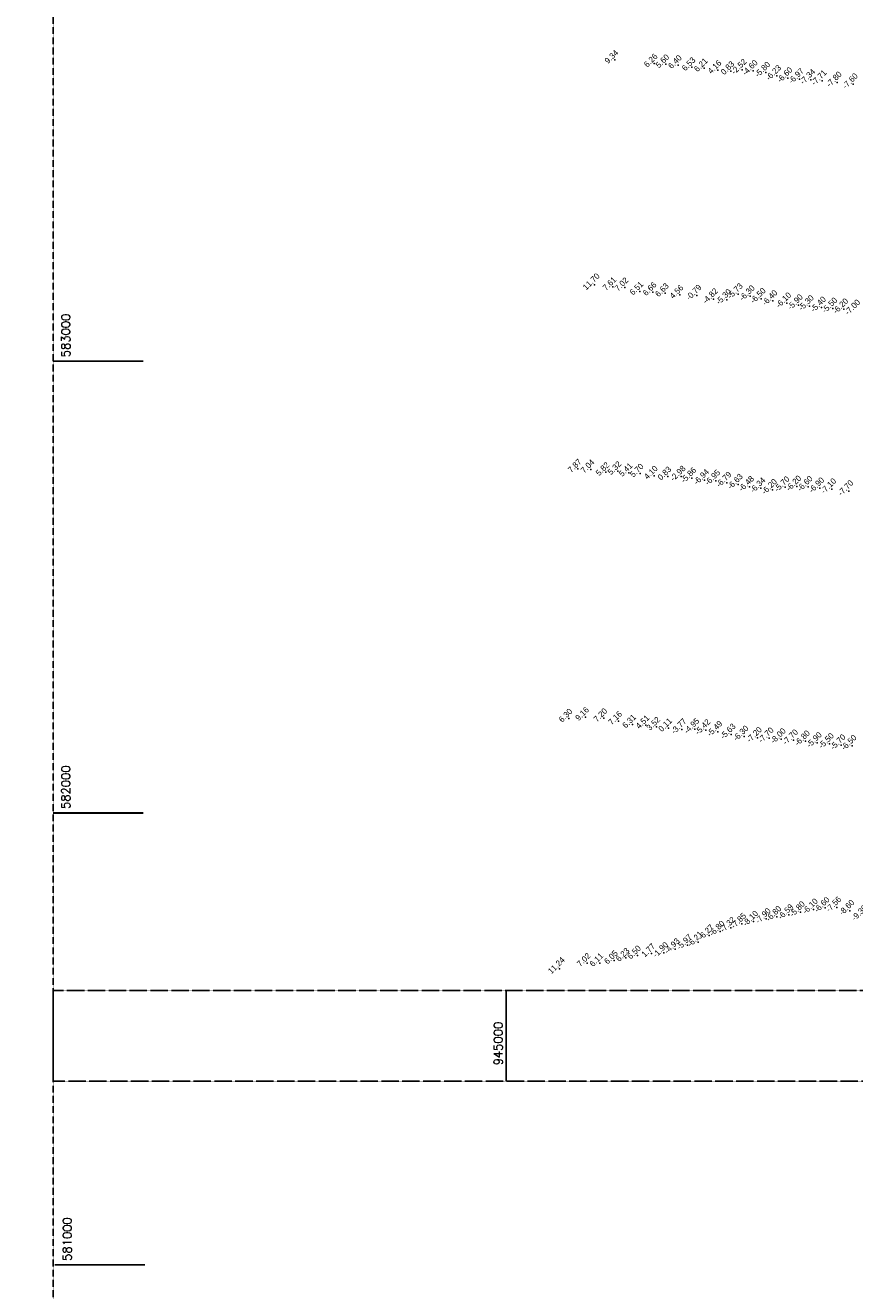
# Model space of a CAD drawing. Header units: feet. Extents: x 923032 to 950902, y 470215 to 606658.
# Tile 53 of 66: x 943935 to 945772, y 580943 to 583743. Entities that reach past the tile are written whole.
import ezdxf
from ezdxf.enums import TextEntityAlignment as Align

# ---------------------------------------------------------------- set-up
doc = ezdxf.new("R2010")
doc.units = ezdxf.units.FT
doc.header["$MEASUREMENT"] = 0
doc.header["$XCLIPFRAME"] = 0
doc.header["$PDSIZE"] = 100
doc.linetypes.add('DASHED', pattern=[0.75, 0.5, -0.25])
doc.linetypes.add('DASHED2', pattern=[0.375, 0.25, -0.125])
doc.layers.add('ALIGNSPACE-24x36', color=1, linetype='DASHED2', plot=False)
for name, color, linetype in [('ELEV8', 7, 'Continuous'), ('GRID-LABELS-X', 7, 'Continuous'), ('GRID-LABELS-Y', 7, 'Continuous'), ('GRID-TICKS-X', 7, 'Continuous'), ('GRID-TICKS-Y', 7, 'Continuous'), ('MATCHLINE', 7, 'DASHED'), ('POINTS8', 7, 'Continuous')]:
    doc.layers.add(name, color=color, linetype=linetype)
doc.layers.add('MrSID', color=251, linetype='Continuous', transparency=0.2)
doc.styles.add('MM-STANDARD', font='txt', dxfattribs={"height": 1})
doc.styles.get("Standard").update_dxf_attribs({"font": 'simplex.shx'})
picture_1 = doc.add_image_def('image8.sid', size_in_pixel=(6313, 6971))

msp = doc.modelspace()

# ---------------------------------------------------------------- linework, layer by layer
at = {"layer": 'ALIGNSPACE-24x36'}
for points in [[(943996.9, 585662.5), (950897.1, 585662.5), (950897.1, 581406.7), (943996.9, 581406.7)], [(943996.9, 581606.7), (950897.1, 581606.7), (950897.1, 577350.9), (943996.9, 577350.9)]]:
    msp.add_lwpolyline(points, close=True, dxfattribs=at)
at = {"layer": 'GRID-TICKS-X', "const_width": 4, "flags": 128}
msp.add_lwpolyline([(945000, 581606.7), (945000, 581406.7)], dxfattribs=at)
at = {"layer": 'GRID-TICKS-Y', "const_width": 4, "flags": 128}
for points in [[(943996.9, 583000), (944196.9, 583000)], [(943996.9, 582000), (944196.9, 582000)], [(944000, 581000), (944200, 581000)]]:
    msp.add_lwpolyline(points, dxfattribs=at)
at = {"layer": 'MATCHLINE'}
for p, q in [((943996.9, 581606.7), (949996.9, 581606.7)), ((943996.9, 581406.7), (949996.9, 581406.7))]:
    msp.add_line(p, q, dxfattribs=at)
at = {"layer": 'POINTS8', "color": 250, "linetype": 'Continuous', "lineweight": 0, "transparency": 33554687}
for p in [(945240.3, 583666.6, 9.3), (945327.2, 583658.5, 6.3), (945353.1, 583657, 5.6), (945380.8, 583655.3, 6.4), (945411.1, 583650.4, 6.5), (945438.1, 583648.5, 6.2), (945468.7, 583643.9, 4.2), (945497.3, 583641.8, 0.8), (945522.2, 583644.8, -2.5), (945546.8, 583642.5, -4.6), (945574.6, 583638.6, -5.8), (945598.9, 583631.4, -6.2), (945623.8, 583626.5, -6.6), (945649, 583624.1, -7), (945674.3, 583622.7, -7.3), (945699.6, 583620.4, -7.7), (945732.8, 583617, -7.8), (945768.5, 583613, -7.6), (945195.5, 583168.9, 11.7), (945236, 583164.3, 7.6), (945262.5, 583163.2, 7), (945295.5, 583154.2, 6.5), (945324.8, 583152.8, 6.7), (945352, 583150.5, 6.6), (945384.3, 583146.4, 4.6), (945422.3, 583145.2, -0.8), (945458.7, 583137.1, -4.8), (945488.4, 583135.4, -5.3), (945513.8, 583148.3, -5.7), (945540.3, 583143.8, -6.3), (945564.6, 583137.9, -6.5), (945590.5, 583133.3, -6.4), (945621, 583128.2, -6.1), (945646.8, 583123.9, -5.9), (945671.2, 583122, -5.3), (945698, 583118.8, -5.4), (945723.1, 583116.8, -5.5), (945747.4, 583114.9, -6.2), (945158.8, 582761.3, 7.9), (945187.4, 582760.3, 7), (945220.6, 582754.2, 5.8), (945246.9, 582756.4, 5.3), (945271.8, 582752.5, 5.4), (945296.3, 582751, 5.7), (945327.4, 582746.4, 4.1), (945357.6, 582744.6, 0.8), (945387.1, 582744.5, -3), (945410.8, 582740.7, -5.9), (945439.1, 582736.8, -6.9), (945463.8, 582735.3, -6.9), (945488.8, 582731, -6.8), (945513.8, 582726.7, -6.6), (945538.7, 582721.6, -6.5), (945563.8, 582718.5, -6.3), (945589.6, 582715.2, -6.2), (945617.4, 582721, -5.7), (945643.6, 582722.7, -6.2), (945668.4, 582721.9, -6.6), (945694.1, 582718.7, -6.9), (945720.6, 582716.6, -7.1), (945758.5, 582712.4, -7.7), (945175.2, 582212.2, 9.2), (945138.6, 582208.7, 6.3), (945215.8, 582209.6, 7.2), (945248.4, 582203, 7.2), (945279.4, 582195.8, 6.3), (945309.2, 582194.3, 4.5), (945333, 582190.6, 3.5), (945359.2, 582187.8, 0.1), (945389.1, 582184.8, -3.8), (945417.7, 582185.6, -4.9), (945442, 582183.4, -5.4), (945468.7, 582179.6, -5.5), (945497.9, 582173.7, -5.6), (945526.5, 582169.3, -6.3), (945556.2, 582166.3, -7.2), (945582.1, 582165.3, -7.7), (945609, 582163.5, -8), (945636.1, 582160.9, -7.7), (945662.5, 582158.7, -6.8), (945688.8, 582154.9, -5.9), (945715.6, 582152.7, -5.5), (945741.4, 582150, -5.7), (945765.7, 582148.7, -6.5), (945731.7, 581790.8, -7.6), (945575.6, 581765.3, -7.9), (945599.2, 581770.2, -6.8), (945625.7, 581774.2, -6.6), (945651.4, 581780.5, -5.8), (945680.1, 581786.5, -6.1), (945706, 581789.9, -6.6), (945760.8, 581783.7, -8.6), (945473.5, 581737.5, -6.8), (945497.4, 581745.9, -7.3), (945521.3, 581754.3, -7.8), (945547.8, 581759.5, -8.1), (945401.1, 581707.4, -6), (945424.9, 581713.7, -6.2), (945449.5, 581729.1, -6.3), (945265, 581679.1, 6.2), (945290.4, 581684.5, 6.5), (945321.7, 581689.2, 1.8), (945348.6, 581690.3, -1.9), (945374.2, 581698.6, -4.9), (945118.3, 581655.1, 11.2), (945178.9, 581667.8, 7), (945207, 581667.8, 6.1), (945239.2, 581673.5, 6)]:
    msp.add_point(p, dxfattribs=at)

# ---------------------------------------------------------------- texts
at = {"layer": 'ELEV8', "color": 18, "true_color": 0x000000, "transparency": 33554687, "style": 'MM-STANDARD'}
for s, p in [('9.34', (945240.3, 583666.6, 9.3)), ('6.26', (945327.2, 583658.5, 6.3)), ('5.60', (945353.1, 583657, 5.6)), ('6.40', (945380.8, 583655.3, 6.4)), ('6.53', (945411.1, 583650.4, 6.5)), ('6.21', (945438.1, 583648.5, 6.2)), ('-2.52', (945522.2, 583644.8, -2.5)), ('-4.60', (945546.8, 583642.5, -4.6)), ('4.16', (945468.7, 583643.9, 4.2)), ('0.83', (945497.3, 583641.8, 0.8)), ('-5.80', (945574.6, 583638.6, -5.8)), ('-6.23', (945598.9, 583631.4, -6.2)), ('-6.60', (945623.8, 583626.5, -6.6)), ('-6.97', (945649, 583624.1, -7)), ('-7.34', (945674.3, 583622.7, -7.3)), ('-7.71', (945699.6, 583620.4, -7.7)), ('-7.80', (945732.8, 583617, -7.8)), ('-7.60', (945768.5, 583613, -7.6)), ('11.70', (945195.5, 583168.9, 11.7)), ('7.61', (945236, 583164.3, 7.6)), ('7.02', (945262.5, 583163.2, 7)), ('6.51', (945295.5, 583154.2, 6.5)), ('6.66', (945324.8, 583152.8, 6.7)), ('6.63', (945352, 583150.5, 6.6)), ('4.56', (945384.3, 583146.4, 4.6)), ('-0.79', (945422.3, 583145.2, -0.8)), ('-5.73', (945513.8, 583148.3, -5.7)), ('-6.30', (945540.3, 583143.8, -6.3)), ('-4.82', (945458.7, 583137.1, -4.8)), ('-5.30', (945488.4, 583135.4, -5.3)), ('-6.50', (945564.6, 583137.9, -6.5)), ('-6.40', (945590.5, 583133.3, -6.4)), ('-6.10', (945621, 583128.2, -6.1)), ('-5.90', (945646.8, 583123.9, -5.9)), ('-5.30', (945671.2, 583122, -5.3)), ('-5.40', (945698, 583118.8, -5.4)), ('-5.50', (945723.1, 583116.8, -5.5)), ('-6.20', (945747.4, 583114.9, -6.2)), ('-7.00', (945773.7, 583112.3, -7)), ('7.87', (945158.8, 582761.3, 7.9)), ('7.04', (945187.4, 582760.3, 7)), ('5.82', (945220.6, 582754.2, 5.8)), ('5.32', (945246.9, 582756.4, 5.3)), ('5.41', (945271.8, 582752.5, 5.4)), ('5.70', (945296.3, 582751, 5.7)), ('4.10', (945327.4, 582746.4, 4.1)), ('0.83', (945357.6, 582744.6, 0.8)), ('-2.98', (945387.1, 582744.5, -3)), ('-5.86', (945410.8, 582740.7, -5.9)), ('-6.94', (945439.1, 582736.8, -6.9)), ('-6.95', (945463.8, 582735.3, -6.9)), ('-6.79', (945488.8, 582731, -6.8)), ('-6.63', (945513.8, 582726.7, -6.6)), ('-6.48', (945538.7, 582721.6, -6.5)), ('-6.34', (945563.8, 582718.5, -6.3)), ('-5.70', (945617.4, 582721, -5.7)), ('-6.20', (945643.6, 582722.7, -6.2)), ('-6.60', (945668.4, 582721.9, -6.6)), ('-6.90', (945694.1, 582718.7, -6.9)), ('-6.20', (945589.6, 582715.2, -6.2)), ('-7.10', (945720.6, 582716.6, -7.1)), ('-7.70', (945758.5, 582712.4, -7.7)), ('6.30', (945138.6, 582208.7, 6.3)), ('9.16', (945175.2, 582212.2, 9.2)), ('7.20', (945215.8, 582209.6, 7.2)), ('7.16', (945248.4, 582203, 7.2)), ('6.31', (945279.4, 582195.8, 6.3)), ('4.51', (945309.2, 582194.3, 4.5)), ('3.52', (945333, 582190.6, 3.5)), ('-4.95', (945417.7, 582185.6, -4.9)), ('0.11', (945359.2, 582187.8, 0.1)), ('-3.77', (945389.1, 582184.8, -3.8)), ('-5.42', (945442, 582183.4, -5.4)), ('-5.49', (945468.7, 582179.6, -5.5)), ('-5.63', (945497.9, 582173.7, -5.6)), ('-6.30', (945526.5, 582169.3, -6.3)), ('-7.20', (945556.2, 582166.3, -7.2)), ('-7.70', (945582.1, 582165.3, -7.7)), ('-8.00', (945609, 582163.5, -8)), ('-7.70', (945636.1, 582160.9, -7.7)), ('-6.80', (945662.5, 582158.7, -6.8)), ('-5.90', (945688.8, 582154.9, -5.9)), ('-5.50', (945715.6, 582152.7, -5.5)), ('-5.70', (945741.4, 582150, -5.7)), ('-6.50', (945765.7, 582148.7, -6.5)), ('-6.80', (945599.2, 581770.2, -6.8)), ('-6.59', (945625.7, 581774.2, -6.6)), ('-5.80', (945651.4, 581780.5, -5.8)), ('-6.10', (945680.1, 581786.5, -6.1)), ('-6.60', (945706, 581789.9, -6.6)), ('-7.56', (945731.7, 581790.8, -7.6)), ('-8.60', (945760.8, 581783.7, -8.6)), ('-9.30', (945788.8, 581771.8, -9.3)), ('-7.32', (945497.4, 581745.9, -7.3)), ('-7.85', (945521.3, 581754.3, -7.8)), ('-8.10', (945547.8, 581759.5, -8.1)), ('-7.90', (945575.6, 581765.3, -7.9)), ('-6.21', (945424.9, 581713.7, -6.2)), ('-6.27', (945449.5, 581729.1, -6.3)), ('-6.80', (945473.5, 581737.5, -6.8)), ('6.50', (945290.4, 581684.5, 6.5)), ('1.77', (945321.7, 581689.2, 1.8)), ('-1.90', (945348.6, 581690.3, -1.9)), ('-4.93', (945374.2, 581698.6, -4.9)), ('-5.97', (945401.1, 581707.4, -6)), ('11.24', (945118.3, 581655.1, 11.2)), ('7.02', (945178.9, 581667.8, 7)), ('6.11', (945207, 581667.8, 6.1)), ('6.05', (945239.2, 581673.5, 6)), ('6.23', (945265, 581679.1, 6.2))]:
    msp.add_text(s, height=13, rotation=45, dxfattribs=at).set_placement(p, align=Align.BOTTOM_CENTER)
at = {"layer": 'GRID-LABELS-X'}
msp.add_text('945000', height=18.75, rotation=90, dxfattribs=at).set_placement((944991.6, 581441.3))
at = {"layer": 'GRID-LABELS-Y'}
for s, p in [('583000', (944034.3, 583008.7)), ('582000', (944034.3, 582008.7)), ('581000', (944037.4, 581008.7))]:
    msp.add_text(s, height=18.75, rotation=90, dxfattribs=at).set_placement(p)

# ---------------------------------------------------------------- pictures from other files: only their frames are drawn
at = {"layer": 'MrSID'}
image = msp.add_image(picture_1, insert=(943713.8, 561212.1), size_in_units=(20711.9, 22870.7), dxfattribs=at)
image.set_boundary_path([(45.715, -0.5), (1915.535, 6970.5)])

doc.saveas('drawing.dxf')
